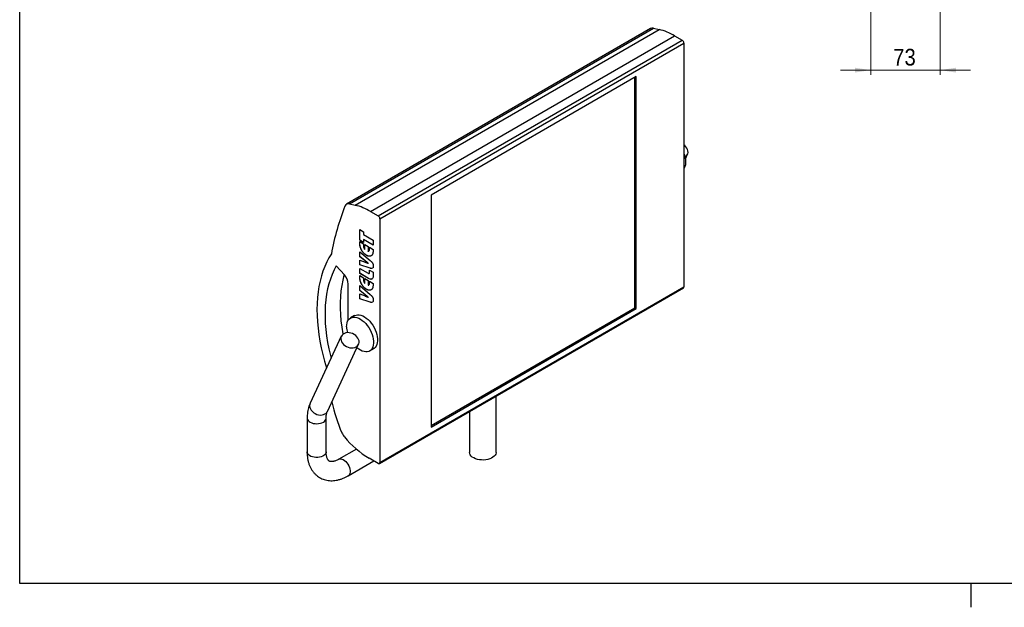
# Model space of a CAD drawing. Header units: millimetres. Extents: x 5 to 415, y 5 to 292.
# Tile 1 of 3: x 10 to 217, y 5 to 128. Entities that reach past the tile are written whole.
import ezdxf

# ---------------------------------------------------------------- set-up
doc = ezdxf.new("R2010")
doc.units = ezdxf.units.MM
doc.linetypes.add('SLD-Continua', pattern=[0])
doc.styles.add('SLDTEXTSTYLE0', font='GOTHIC.TTF', dxfattribs={"width": 0.913})
doc.dimstyles.new('SLDDIMSTYLE0', dxfattribs={"dimtxt": 3.5, "dimasz": 3.302, "dimexe": 0, "dimexo": 0.0625, "dimgap": 0.875, "dimtad": 1, "dimlfac": 5, "dimrnd": 1e-09, "dimzin": 12, "dimdsep": 46, "dimtxsty": 'SLDTEXTSTYLE0', "dimsah": 1, "dimcen": 0.09, "dimadec": 0, "dimazin": 3, "dimtfac": 1, "dimtmove": 0, "dimatfit": 0, "dimfxl": 1, "dimfrac": 2, "dimtolj": 1, "dimtzin": 12, "dimarcsym": 0})

# ---------------------------------------------------------------- blocks, each defined once
blk = doc.blocks.new('_D_2')
at = {"color": 7, "linetype": 'SLD-Continua', "lineweight": 0}
for p, q in [((188.89, 156.48), (188.89, 116.84)), ((203.49, 143.48), (203.49, 116.84)), ((188.89, 117.84), (182.54, 117.84)), ((188.89, 117.84), (203.49, 117.84)), ((203.49, 117.84), (209.84, 117.84))]:
    blk.add_line(p, q, dxfattribs=at)
at = {"color": 7, "linetype": 'SLD-Continua', "lineweight": 18}
for points in [[(188.89, 117.84), (185.59, 118.34), (185.59, 117.33)], [(203.49, 117.84), (206.79, 117.33), (206.79, 118.34)]]:
    blk.add_solid(points, dxfattribs=at)
at = {"color": 7, "linetype": 'SLD-Continua', "lineweight": 18, "insert": (193.61, 122.31), "char_height": 3.5, "attachment_point": 1, "style": 'SLDTEXTSTYLE0'}
blk.add_mtext('73', dxfattribs=at)

msp = doc.modelspace()

# ---------------------------------------------------------------- linework, layer by layer
at = {"color": 7, "linetype": 'SLD-Continua', "lineweight": 25}
for p, q in [((10, 10), (10, 287)), ((142.6232, 126.5884), (78.7008, 89.6868)), ((79.296, 89.7531), (143.2184, 126.6548)), ((80.4947, 89.4746), (144.4171, 126.3762)), ((143.2184, 126.6548), (144.4171, 126.3762)), ((83.7312, 88.1526), (147.6537, 125.0543)), ((147.6537, 125.0543), (149.28, 124.1154)), ((85.3576, 87.2138), (149.28, 124.1154)), ((85.7111, 86.6014), (149.6336, 123.503)), ((149.6336, 123.503), (149.6336, 72.3312)), ((139.5927, 116.4817), (96.4591, 91.5813)), ((139.3098, 67.9228), (139.3098, 116.3184)), ((139.5927, 67.7595), (139.5927, 116.4817)), ((149.9371, 99.1978), (150.3863, 100.1631)), ((96.4591, 91.5813), (96.4591, 42.8591)), ((79.296, 89.7531), (80.4947, 89.4746)), ((83.7312, 88.1526), (85.3576, 87.2138)), ((85.7111, 86.6014), (85.7111, 35.4296)), ((81.4685, 84.3447), (82.25, 83.8936)), ((81.4685, 82.11), (81.4685, 84.3447)), ((81.4826, 82.1182), (81.4826, 84.3366)), ((82.25, 83.8936), (82.25, 83.2919)), ((82.25, 83.2919), (84.2969, 82.1103)), ((81.4826, 82.1182), (81.4685, 82.11)), ((82.25, 81.6588), (81.4685, 82.11)), ((81.4685, 81.7239), (81.4685, 81.8092)), ((81.4685, 81.8092), (82.25, 81.358)), ((81.4826, 81.7321), (81.4685, 81.7239)), ((82.25, 81.6752), (81.4826, 82.1182)), ((81.4826, 81.7321), (81.4826, 81.801)), ((82.2642, 82.2687), (82.25, 82.2605)), ((82.25, 82.2605), (82.25, 81.6588)), ((84.2969, 81.0789), (82.25, 82.2605)), ((82.25, 81.358), (82.25, 81.1606)), ((84.2969, 81.0952), (82.2642, 82.2687)), ((82.5477, 81.1861), (83.2176, 80.7994)), ((82.5477, 80.1594), (82.5477, 81.1861)), ((82.5619, 80.1676), (82.5619, 81.178)), ((83.2176, 80.7994), (83.2176, 79.768)), ((84.2969, 82.1103), (84.2969, 81.0789)), ((81.4685, 79.7034), (83.6892, 77.8291)), ((81.4685, 78.6484), (81.4685, 79.7034)), ((81.4826, 78.6566), (81.4685, 78.6484)), ((81.4826, 78.6566), (81.4826, 79.6914)), ((82.6142, 77.7797), (81.4826, 78.6566)), ((81.7216, 80.3464), (81.7075, 80.3383)), ((82.5619, 80.1676), (82.5477, 80.1594)), ((82.8951, 78.9391), (82.8809, 78.9309)), ((83.5154, 80.6275), (84.2969, 80.1764)), ((83.5154, 80.4301), (83.5154, 80.6275)), ((83.5295, 80.4383), (83.5154, 80.4301)), ((83.5295, 80.4383), (83.5295, 80.6194)), ((84.0579, 78.9814), (83.8814, 78.8494)), ((84.2969, 80.1764), (84.2969, 80.0911)), ((78.2481, 74.8342), (76.5544, 76.7238)), ((82.6001, 77.7716), (81.4685, 78.6484)), ((81.4685, 77.9528), (82.6024, 77.5265)), ((81.4685, 76.9099), (81.4685, 77.9528)), ((81.4826, 76.9181), (81.4685, 76.9099)), ((83.6892, 76.2081), (81.4685, 76.9099)), ((81.4826, 76.9181), (81.4826, 77.9474)), ((83.7034, 76.2163), (81.4826, 76.9181)), ((82.6142, 77.7797), (82.6001, 77.7716)), ((82.7148, 77.7035), (82.7007, 77.6954)), ((83.2444, 77.2626), (83.3095, 77.2344)), ((83.3237, 77.2426), (83.3095, 77.2344)), ((81.4685, 76.1793), (83.238, 75.1578)), ((81.4685, 75.1479), (81.4685, 76.1793)), ((81.4826, 75.1561), (81.4685, 75.1479)), ((83.2996, 74.0908), (81.4685, 75.1479)), ((81.4685, 74.5899), (81.4685, 74.6752)), ((81.4685, 74.6752), (82.25, 74.224)), ((81.4826, 74.5981), (81.4685, 74.5899)), ((81.4826, 75.1561), (81.4826, 76.1712)), ((83.3138, 74.099), (81.4826, 75.1561)), ((81.4826, 74.5981), (81.4826, 74.667)), ((83.5154, 75.8142), (84.2969, 75.3631)), ((83.5154, 75.3227), (83.5154, 75.8142)), ((83.5295, 75.3309), (83.5154, 75.3227)), ((83.5295, 75.3309), (83.5295, 75.8061)), ((83.7034, 76.2163), (83.6892, 76.2081)), ((84.2969, 75.3631), (84.2969, 74.7238)), ((79.0646, 65.3194), (79.0646, 72.8827)), ((81.4685, 72.5694), (83.6892, 70.6951)), ((81.4685, 71.5144), (81.4685, 72.5694)), ((81.4826, 71.5226), (81.4826, 72.5574)), ((81.7216, 73.2125), (81.7075, 73.2043)), ((82.25, 74.224), (82.25, 74.0266)), ((82.5477, 74.0521), (83.2176, 73.6654)), ((82.5477, 73.0254), (82.5477, 74.0521)), ((82.5619, 73.0336), (82.5477, 73.0254)), ((82.5619, 73.0336), (82.5619, 74.044)), ((83.2176, 73.6654), (83.2176, 72.634)), ((83.2176, 72.634), (83.3157, 72.6757)), ((83.3138, 74.099), (83.2996, 74.0908)), ((83.5154, 73.4935), (84.2969, 73.0424)), ((83.5154, 73.2961), (83.5154, 73.4935)), ((83.5295, 73.3043), (83.5154, 73.2961)), ((83.5295, 73.3043), (83.5295, 73.4854)), ((84.2969, 73.0424), (84.2969, 72.9571)), ((81.4826, 71.5226), (81.4685, 71.5144)), ((82.6001, 70.6376), (81.4685, 71.5144)), ((81.4685, 70.8188), (82.6024, 70.3925)), ((81.4685, 69.7759), (81.4685, 70.8188)), ((82.6142, 70.6457), (81.4826, 71.5226)), ((81.4826, 69.7841), (81.4826, 70.8135)), ((82.6142, 70.6457), (82.6001, 70.6376)), ((82.7148, 70.5695), (82.7007, 70.5614)), ((82.8951, 71.8051), (82.8809, 71.7969)), ((84.0579, 71.8474), (83.8814, 71.7154)), ((85.6075, 35.2006), (149.53, 72.1023)), ((85.7111, 35.4296), (149.6336, 72.3312)), ((81.4826, 69.7841), (81.4685, 69.7759)), ((83.6892, 69.0741), (81.4685, 69.7759)), ((83.7034, 69.0823), (81.4826, 69.7841)), ((83.2444, 70.1286), (83.3095, 70.1004)), ((83.3237, 70.1086), (83.3095, 70.1004)), ((83.7034, 69.0823), (83.6892, 69.0741)), ((80.3879, 66.2631), (79.5394, 65.7733)), ((96.4591, 43.1856), (139.3098, 67.9228)), ((96.4591, 42.8591), (139.5927, 67.7595)), ((139.3098, 67.9228), (139.5927, 67.7595)), ((77.6045, 61.9281), (71.0521, 47.8448)), ((74.6787, 46.1574), (81.2312, 60.2408)), ((83.539, 58.8449), (84.3876, 59.3347)), ((110.1486, 37.5486), (110.1486, 49.3679)), ((104.5486, 46.1351), (104.5486, 37.5486)), ((70.4175, 44.7121), (70.4175, 37.6335)), ((74.4175, 37.6335), (74.4175, 44.7121)), ((80.781, 38.2387), (77.0744, 36.0989)), ((79.0743, 32.6347), (84.4597, 35.7437)), ((85.3576, 35.2254), (83.4589, 36.3215)), ((410, 10), (10, 10)), ((210, 4.999), (210, 10.001))]:
    msp.add_line(p, q, dxfattribs=at)
at = {"color": 7, "linetype": 'SLD-Continua', "lineweight": 25, "flags": 128}
for points in [[(149.8752, 99.6182), (150.1193, 99.7978), (150.3075, 100.0211), (150.433, 100.28), (150.4913, 100.5652), (150.4803, 100.8663), (150.4003, 101.1726), (150.2543, 101.4728), (150.0475, 101.7562), (149.7874, 102.0125), (149.6336, 102.1324)], [(149.6336, 100.3429), (149.6831, 100.2061), (149.8306, 99.7193), (149.9304, 99.2409), (149.9808, 98.7794), (149.9808, 98.3431), (149.9304, 97.9397), (149.8306, 97.5765), (149.6831, 97.26), (149.6336, 97.1805)], [(75.518, 79.2461), (75.0026, 78.418), (74.5329, 77.5372), (74.1097, 76.6057), (73.734, 75.6255), (73.4066, 74.5987), (73.1282, 73.5273), (72.8994, 72.4139), (72.7207, 71.2606), (72.5924, 70.07), (72.5149, 68.8447), (72.4882, 67.5871), (72.5125, 66.3001), (72.5878, 64.9864), (72.7137, 63.6487), (72.8901, 62.29), (73.1167, 60.9131), (73.3928, 59.521), (73.718, 58.1166), (74.0915, 56.703), (74.5125, 55.2832)], [(76.5544, 76.7238), (76.0883, 75.8555), (75.6711, 74.9337), (75.3039, 73.9609), (74.9876, 72.9392), (74.723, 71.8713), (74.5106, 70.7596), (74.351, 69.6069), (74.2446, 68.4159), (74.1917, 67.1896), (74.1923, 65.9308), (74.2465, 64.6427), (74.3541, 63.3283), (74.5148, 61.9909), (74.7284, 60.6336), (74.9942, 59.2597), (75.3117, 57.8726), (75.4548, 57.3077)], [(78.2008, 74.8869), (78.1696, 74.7762), (77.905, 73.7082), (77.6926, 72.5965), (77.533, 71.4438), (77.4266, 70.2529), (77.3737, 69.0265), (77.3743, 67.7677), (77.4284, 66.4796), (77.536, 65.1652), (77.6968, 63.8278), (77.9104, 62.4705), (77.9323, 62.3466)], [(80.3879, 66.2631), (80.4214, 66.2818), (80.71, 66.3969), (81.0284, 66.4479), (81.3712, 66.4337), (81.732, 66.3546), (82.1046, 66.2121), (82.4822, 66.0087), (82.8582, 65.748), (83.2257, 65.4347), (83.5783, 65.0743), (83.9096, 64.6733), (84.2138, 64.2389), (84.4854, 63.7788), (84.7196, 63.3012), (84.9121, 62.8147), (85.0596, 62.3278), (85.1595, 61.8494), (85.2098, 61.3879), (85.2098, 60.9516), (85.1595, 60.5482), (85.0596, 60.185), (84.9121, 59.8685), (84.7196, 59.6043), (84.4854, 59.397), (84.3876, 59.3347)], [(78.7108, 63.9419), (78.736, 64.3626), (78.8113, 64.7468), (78.9352, 65.0874), (79.1056, 65.3784), (79.3194, 65.6147), (79.5729, 65.792), (79.8614, 65.9071), (80.1799, 65.958), (80.5226, 65.9438), (80.8835, 65.8648), (81.2561, 65.7223), (81.6337, 65.5188), (82.0096, 65.2581), (82.3772, 64.9448), (82.7298, 64.5845), (83.0611, 64.1835), (83.3653, 63.7491), (83.6369, 63.289), (83.8711, 62.8114), (84.0636, 62.3248), (84.2111, 61.838), (84.3109, 61.3595), (84.3613, 60.898), (84.3613, 60.4617), (84.3109, 60.0584), (84.2111, 59.6952), (84.0636, 59.3787), (83.8711, 59.1144), (83.6369, 58.9072), (83.3653, 58.7607), (83.0611, 58.6774), (82.7298, 58.659), (82.3772, 58.7058), (82.0096, 58.8168), (81.6337, 58.9902), (81.2561, 59.2227), (80.8892, 59.5056)], [(80.7201, 59.6958), (80.9642, 59.8754), (81.1524, 60.0987), (81.278, 60.3576), (81.3363, 60.6428), (81.3252, 60.944), (81.2453, 61.2502), (81.0992, 61.5505), (80.8924, 61.8339), (80.6324, 62.0902), (80.3284, 62.3101), (79.9915, 62.4858), (79.6339, 62.6108), (79.2684, 62.6807), (78.9084, 62.6928), (78.5668, 62.6468), (78.256, 62.5444), (77.9871, 62.3892), (77.7699, 62.1868), (77.6124, 61.9446), (77.52, 61.6713), (77.4963, 61.3768), (77.542, 61.0717), (77.6555, 60.7671), (77.8327, 60.474), (78.0672, 60.2029), (78.3505, 59.9637), (78.6724, 59.765), (79.0213, 59.6139), (79.3844, 59.5161), (79.7488, 59.4749), (80.1012, 59.4918), (80.4289, 59.5664), (80.7201, 59.6958)], [(71.0521, 47.8448), (70.9676, 47.5879), (70.9438, 47.2934), (70.9895, 46.9884), (71.1031, 46.6837), (71.2803, 46.3906), (71.5148, 46.1195), (71.7981, 45.8803), (72.12, 45.6816), (72.4688, 45.5306), (72.832, 45.4327), (73.1963, 45.3915), (73.5488, 45.4085), (73.8765, 45.483), (74.1676, 45.6124)], [(70.4175, 44.7122), (70.4226, 44.6298), (70.4857, 44.4133), (70.6185, 44.2077), (70.8164, 44.0202), (71.0722, 43.8578), (71.3766, 43.7263), (71.7186, 43.6304), (72.0859, 43.5736), (72.4651, 43.5579), (72.8426, 43.584), (73.2048, 43.6508), (73.5385, 43.756), (73.8317, 43.8957)], [(74.4175, 37.6335), (74.4034, 37.4965), (74.3225, 37.282), (74.1729, 37.0802), (73.9597, 36.8984), (73.6909, 36.7432), (73.376, 36.6202), (73.0265, 36.5338), (72.6549, 36.4871), (72.2748, 36.4819), (71.8999, 36.5183), (71.5436, 36.595), (71.219, 36.7092), (70.9376, 36.8569), (70.7097, 37.0326), (70.5436, 37.23), (70.4452, 37.4421), (70.4175, 37.6335)], [(110.1486, 37.5486), (110.1435, 37.451), (110.0802, 37.1934), (109.9461, 36.9451), (109.7448, 36.7124), (109.4814, 36.5013), (109.1627, 36.3174), (108.7971, 36.1653), (108.394, 36.0491), (107.9638, 35.9717), (107.5176, 35.9351), (107.0671, 35.9404), (106.6239, 35.9873), (106.1994, 36.0746), (105.8047, 36.2001), (105.45, 36.3605), (105.1445, 36.5517), (104.896, 36.7687), (104.7111, 37.006), (104.5944, 37.2572), (104.5492, 37.516), (104.5486, 37.5486)], [(77.0771, 36.1005), (77.254, 36.1707), (77.4869, 36.1915), (77.741, 36.1464), (78.0071, 36.0369), (78.2756, 35.8671), (78.5369, 35.6431), (78.7815, 35.3729), (79.0005, 35.0664), (79.186, 34.7346), (79.3314, 34.3895), (79.4313, 34.0436), (79.4822, 33.7094), (79.4822, 33.3989), (79.4313, 33.1234), (79.3314, 32.8929), (79.186, 32.7156), (79.0743, 32.6348)]]:
    msp.add_lwpolyline(points, dxfattribs=at)
at = {"color": 7, "linetype": 'SLD-Continua', "lineweight": 25}
for centre, radius, start, end in [((143.0035, 125.8794), 0.8046, 74.510238, 118.207347), ((141.5661, 114.7729), 11.9484, 59.370277, 76.19542), ((148.866, 123.4681), 0.7684, 2.605478, 57.394522), ((128.3014, 69.6572), 53.6474, 158.531277, 169.703679), ((79.0788, 89.0386), 0.7468, 73.094803, 160.178205), ((77.6437, 77.8713), 11.9484, 59.370277, 76.19542), ((84.9435, 86.5664), 0.7684, 2.605478, 57.394522), ((75.963, 72.7315), 3.1053, 2.791769, 42.619741), ((149.3957, 72.3009), 0.2398, 304.056351, 7.25583), ((83.5317, 63.9977), 4.8213, 180.662916, 195.714031), ((108.9872, 55.3033), 34.1133, 192.037324, 203.622393), ((73.572, 46.6832), 1.2253, 299.086018, 334.586741), ((73.456, 44.7837), 0.9642, 292.933896, 355.721286), ((80.8627, 42.9881), 3.4108, 203.394622, 220.248653), ((93.9359, 53.7876), 20.3674, 219.674841, 239.042693), ((85.4956, 35.3946), 0.2184, 230.796715, 9.214037)]:
    msp.add_arc(centre, radius, start, end, dxfattribs=at)
for points, knots in [([(81.7075, 80.3383), (81.6881, 80.3862), (81.6484, 80.4846), (81.601, 80.6376), (81.5596, 80.7986), (81.5262, 80.9678), (81.5001, 81.1453), (81.4821, 81.331), (81.47, 81.5263), (81.469, 81.6566), (81.4685, 81.7239)], [0, 0, 0, 0, 0.09946726, 0.2046432, 0.31668497, 0.43570292, 0.56287169, 0.69926778, 0.84487559, 1, 1, 1, 1]), ([(81.7216, 80.3464), (81.7023, 80.3943), (81.6625, 80.4928), (81.6151, 80.6458), (81.5738, 80.8067), (81.5403, 80.9759), (81.5142, 81.1534), (81.4963, 81.3392), (81.4841, 81.5344), (81.4831, 81.6648), (81.4826, 81.7321)], [0, 0, 0, 0, 0.09946726, 0.2046432, 0.31668497, 0.43570292, 0.56287169, 0.69926778, 0.84487559, 1, 1, 1, 1]), ([(82.25, 81.1606), (82.2503, 81.1316), (82.2508, 81.0753), (82.2536, 80.9924), (82.2587, 80.9135), (82.2663, 80.8387), (82.2754, 80.7687), (82.2869, 80.7027), (82.3008, 80.6411), (82.3215, 80.5655), (82.3552, 80.4736), (82.4075, 80.3657), (82.4719, 80.2592), (82.522, 80.1933), (82.5477, 80.1594)], [0, 0, 0, 0, 0.091373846, 0.177143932, 0.257428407, 0.332361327, 0.401290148, 0.465204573, 0.524358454, 0.578156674, 0.680184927, 0.783174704, 0.888419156, 1, 1, 1, 1]), ([(82.8809, 78.9309), (82.8511, 78.9486), (82.7918, 78.9835), (82.7039, 79.0444), (82.6176, 79.1087), (82.5331, 79.1783), (82.4504, 79.2534), (82.3688, 79.332), (82.2897, 79.4173), (82.2124, 79.5061), (82.1374, 79.5988), (82.0657, 79.6954), (81.9977, 79.7952), (81.933, 79.898), (81.8713, 80.0034), (81.8129, 80.1119), (81.758, 80.2238), (81.7244, 80.2998), (81.7075, 80.3383)], [0, 0, 0, 0, 0.06441234, 0.12781938, 0.19038123, 0.25237884, 0.31406266, 0.37594456, 0.43776427, 0.49984502, 0.56202707, 0.62383688, 0.68555612, 0.74719174, 0.80928234, 0.8717505, 0.93515755, 1, 1, 1, 1]), ([(82.8951, 78.9391), (82.8652, 78.9567), (82.8059, 78.9917), (82.718, 79.0526), (82.6318, 79.1168), (82.5472, 79.1864), (82.4645, 79.2615), (82.383, 79.3402), (82.3039, 79.4254), (82.2265, 79.5142), (82.1516, 79.607), (82.0799, 79.7036), (82.0118, 79.8034), (81.9471, 79.9062), (81.8854, 80.0116), (81.827, 80.1201), (81.7721, 80.2319), (81.7386, 80.308), (81.7216, 80.3464)], [0, 0, 0, 0, 0.06441234, 0.12781938, 0.19038123, 0.25237884, 0.31406266, 0.37594456, 0.43776427, 0.49984502, 0.56202707, 0.62383688, 0.68555612, 0.74719174, 0.80928234, 0.8717505, 0.93515755, 1, 1, 1, 1]), ([(83.8058, 78.7929), (83.8047, 78.792), (83.7185, 78.7272), (83.5022, 78.7243), (83.1888, 78.7717), (82.9836, 78.8778), (82.8809, 78.9309)], [0, 0, 0, 0, 0.00533738, 0.39185834, 0.69587834, 1, 1, 1, 1]), ([(83.8165, 78.7984), (83.8047, 78.7934), (83.7709, 78.7801), (83.7125, 78.7633), (83.6408, 78.7493), (83.5659, 78.7422), (83.4883, 78.7423), (83.4088, 78.7488), (83.3275, 78.7631), (83.2445, 78.7839), (83.1596, 78.8121), (83.0729, 78.8478), (82.9846, 78.8885), (82.9252, 78.9221), (82.8951, 78.9391)], [0.28, 0.28, 0.28, 0.28, 0.313502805, 0.37518581, 0.436880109, 0.49915466, 0.561679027, 0.623383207, 0.685286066, 0.746854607, 0.809144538, 0.872002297, 0.93529084, 1, 1, 1, 1]), ([(83.2176, 79.768), (83.2434, 79.7717), (83.2938, 79.7789), (83.3583, 79.8103), (83.4104, 79.8582), (83.444, 79.9114), (83.4645, 79.9638), (83.4786, 80.0096), (83.4901, 80.063), (83.499, 80.1233), (83.5068, 80.1898), (83.5118, 80.2635), (83.5146, 80.3444), (83.5151, 80.4009), (83.5154, 80.4301)], [0, 0, 0, 0, 0.11016477, 0.21533596, 0.31675955, 0.41883633, 0.47299133, 0.53181306, 0.59605555, 0.66598709, 0.74049927, 0.82103501, 0.90773085, 1, 1, 1, 1]), ([(83.3672, 79.8337), (83.3804, 79.8384), (83.4535, 79.8642), (83.5188, 80.0817), (83.5254, 80.3029), (83.5295, 80.4383)], [0, 0, 0, 0, 0.07840836, 0.4357621, 1, 1, 1, 1]), ([(84.2969, 80.0911), (84.2963, 80.0245), (84.2952, 79.8953), (84.284, 79.7135), (84.2658, 79.5487), (84.2399, 79.4011), (84.2061, 79.271), (84.1658, 79.1567), (84.1175, 79.0592), (84.0774, 79.0069), (84.0579, 78.9814)], [0, 0, 0, 0, 0.15508276, 0.30061543, 0.4369749, 0.56410951, 0.6830955, 0.7949378, 0.90029883, 1, 1, 1, 1]), ([(82.7007, 77.6954), (82.6885, 77.7044), (82.6665, 77.7205), (82.6377, 77.7426), (82.6164, 77.759), (82.6047, 77.768), (82.6001, 77.7716)], [0, 0, 0, 0, 0.36344061, 0.65261841, 0.86104736, 1, 1, 1, 1]), ([(82.6024, 77.5265), (82.6115, 77.523), (82.6348, 77.5142), (82.6772, 77.4978), (82.7348, 77.4745), (82.8075, 77.4444), (82.8953, 77.4088), (82.9982, 77.366), (83.1162, 77.3167), (83.2, 77.2813), (83.2444, 77.2626)], [0, 0, 0, 0, 0.042742, 0.10906555, 0.19883301, 0.31205265, 0.44885489, 0.60911214, 0.79282668, 1, 1, 1, 1]), ([(82.7148, 77.7035), (82.7026, 77.7125), (82.6807, 77.7287), (82.6518, 77.7508), (82.6305, 77.7672), (82.6189, 77.7762), (82.6142, 77.7797)], [0, 0, 0, 0, 0.36344061, 0.65261841, 0.86104736, 1, 1, 1, 1]), ([(83.3095, 77.2344), (83.2106, 77.3088), (83.0076, 77.4616), (82.8047, 77.6161), (82.7007, 77.6954)], [0, 0, 0, 0, 0.48690311, 1, 1, 1, 1]), ([(83.3237, 77.2426), (83.2248, 77.317), (83.0217, 77.4698), (82.8189, 77.6243), (82.7148, 77.7035)], [0, 0, 0, 0, 0.48690311, 1, 1, 1, 1]), ([(83.6892, 77.8291), (83.717, 77.8053), (83.7709, 77.7593), (83.848, 77.6872), (83.9189, 77.6152), (83.9843, 77.5443), (84.0431, 77.4733), (84.096, 77.4031), (84.1429, 77.333), (84.1838, 77.2626), (84.2202, 77.1915), (84.25, 77.1186), (84.2768, 77.0441), (84.2973, 76.9675), (84.3145, 76.8885), (84.3257, 76.808), (84.3329, 76.7253), (84.3337, 76.671), (84.3341, 76.6429)], [0, 0, 0, 0, 0.08124613, 0.1574008, 0.22923768, 0.29681557, 0.36017879, 0.41947078, 0.47591701, 0.53007145, 0.58290941, 0.63640682, 0.69086311, 0.7468368, 0.80579249, 0.86739211, 0.93164496, 1, 1, 1, 1]), ([(84.3341, 76.6429), (84.3309, 76.5274), (84.3255, 76.3368), (84.2152, 76.2588), (84.1717, 76.228)], [0, 0, 0, 0, 0.605865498, 1, 1, 1, 1]), ([(81.7075, 73.2043), (81.6881, 73.2522), (81.6484, 73.3507), (81.601, 73.5036), (81.5596, 73.6646), (81.5262, 73.8338), (81.5001, 74.0113), (81.4821, 74.1971), (81.47, 74.3923), (81.469, 74.5227), (81.4685, 74.5899)], [0, 0, 0, 0, 0.09946726, 0.2046432, 0.31668497, 0.43570292, 0.56287169, 0.69926778, 0.84487559, 1, 1, 1, 1]), ([(81.7216, 73.2125), (81.7023, 73.2603), (81.6625, 73.3588), (81.6151, 73.5118), (81.5738, 73.6728), (81.5403, 73.8419), (81.5142, 74.0194), (81.4963, 74.2052), (81.4841, 74.4005), (81.4831, 74.5308), (81.4826, 74.5981)], [0, 0, 0, 0, 0.09946726, 0.2046432, 0.31668497, 0.43570292, 0.56287169, 0.69926778, 0.84487559, 1, 1, 1, 1]), ([(83.238, 75.1578), (83.2833, 75.1286), (83.3312, 75.0978), (83.3673, 75.1076), (83.3692, 75.1081)], [0, 0, 0, 0, 0.945632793, 1, 1, 1, 1]), ([(83.4217, 75.1213), (83.4373, 75.1231), (83.482, 75.1281), (83.5101, 75.2122), (83.5136, 75.2858), (83.5154, 75.3227)], [0, 0, 0, 0, 0.21173612, 0.605187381, 1, 1, 1, 1]), ([(83.4761, 75.1396), (83.4772, 75.1398), (83.5054, 75.1464), (83.5226, 75.223), (83.5272, 75.2949), (83.5295, 75.3309)], [0, 0, 0, 0, 0.01952053, 0.50891361, 1, 1, 1, 1]), ([(84.1117, 76.1703), (84.1066, 76.1687), (84.0847, 76.1623), (84.0435, 76.1541), (83.9841, 76.1525), (83.919, 76.1566), (83.848, 76.1668), (83.7709, 76.1835), (83.717, 76.1997), (83.6892, 76.2081)], [0.56, 0.56, 0.56, 0.56, 0.578314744, 0.638219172, 0.701647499, 0.769575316, 0.84178417, 0.918333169, 1, 1, 1, 1]), ([(84.1258, 76.1785), (84.1207, 76.1769), (84.0988, 76.1705), (84.0576, 76.1623), (83.9983, 76.1606), (83.9331, 76.1648), (83.8621, 76.1749), (83.785, 76.1917), (83.7312, 76.2079), (83.7034, 76.2163)], [0.56, 0.56, 0.56, 0.56, 0.578314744, 0.638219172, 0.701647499, 0.769575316, 0.84178417, 0.918333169, 1, 1, 1, 1]), ([(84.2969, 74.7238), (84.2923, 74.6075), (84.2832, 74.3751), (84.2143, 74.0907), (84.096, 74.0064), (84.0474, 73.9717)], [0, 0, 0, 0, 0.371089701, 0.741450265, 1, 1, 1, 1]), ([(82.8809, 71.7969), (82.8511, 71.8146), (82.7918, 71.8496), (82.7039, 71.9105), (82.6176, 71.9747), (82.5331, 72.0443), (82.4504, 72.1194), (82.3688, 72.198), (82.2897, 72.2833), (82.2124, 72.3721), (82.1374, 72.4648), (82.0657, 72.5614), (81.9977, 72.6612), (81.933, 72.764), (81.8713, 72.8694), (81.8129, 72.9779), (81.758, 73.0898), (81.7244, 73.1658), (81.7075, 73.2043)], [0, 0, 0, 0, 0.06441234, 0.12781938, 0.19038123, 0.25237884, 0.31406266, 0.37594456, 0.43776427, 0.49984502, 0.56202707, 0.62383688, 0.68555612, 0.74719174, 0.80928234, 0.8717505, 0.93515755, 1, 1, 1, 1]), ([(82.8951, 71.8051), (82.8652, 71.8227), (82.8059, 71.8577), (82.718, 71.9186), (82.6318, 71.9828), (82.5472, 72.0525), (82.4645, 72.1275), (82.383, 72.2062), (82.3039, 72.2914), (82.2265, 72.3802), (82.1516, 72.473), (82.0799, 72.5696), (82.0118, 72.6694), (81.9471, 72.7722), (81.8854, 72.8776), (81.827, 72.9861), (81.7721, 73.0979), (81.7386, 73.174), (81.7216, 73.2125)], [0, 0, 0, 0, 0.06441234, 0.12781938, 0.19038123, 0.25237884, 0.31406266, 0.37594456, 0.43776427, 0.49984502, 0.56202707, 0.62383688, 0.68555612, 0.74719174, 0.80928234, 0.8717505, 0.93515755, 1, 1, 1, 1]), ([(82.25, 74.0266), (82.2503, 73.9976), (82.2508, 73.9413), (82.2536, 73.8584), (82.2587, 73.7795), (82.2663, 73.7048), (82.2754, 73.6347), (82.2869, 73.5688), (82.3008, 73.5072), (82.3215, 73.4315), (82.3552, 73.3396), (82.4075, 73.2317), (82.4719, 73.1252), (82.522, 73.0593), (82.5477, 73.0254)], [0, 0, 0, 0, 0.091373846, 0.177143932, 0.257428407, 0.332361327, 0.401290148, 0.465204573, 0.524358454, 0.578156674, 0.680184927, 0.783174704, 0.888419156, 1, 1, 1, 1]), ([(84.0169, 73.9442), (84.0084, 73.9359), (83.9271, 73.8571), (83.6587, 73.9105), (83.4195, 74.0306), (83.2996, 74.0908)], [0, 0, 0, 0, 0.05536257, 0.52641491, 1, 1, 1, 1]), ([(84.0311, 73.9524), (84.0225, 73.9441), (83.9412, 73.8652), (83.6728, 73.9187), (83.4337, 74.0388), (83.3138, 74.099)], [0, 0, 0, 0, 0.05536257, 0.52641491, 1, 1, 1, 1]), ([(83.3531, 72.6916), (83.3662, 72.6962), (83.4394, 72.7221), (83.5047, 72.9395), (83.5113, 73.1607), (83.5154, 73.2961)], [0, 0, 0, 0, 0.07840836, 0.4357621, 1, 1, 1, 1]), ([(83.3672, 72.6998), (83.3804, 72.7044), (83.4535, 72.7303), (83.5188, 72.9477), (83.5254, 73.1689), (83.5295, 73.3043)], [0, 0, 0, 0, 0.07840836, 0.4357621, 1, 1, 1, 1]), ([(84.2969, 72.9571), (84.2963, 72.8905), (84.2952, 72.7614), (84.284, 72.5795), (84.2658, 72.4147), (84.2399, 72.2671), (84.2061, 72.137), (84.1658, 72.0227), (84.1175, 71.9252), (84.0774, 71.8729), (84.0579, 71.8474)], [0, 0, 0, 0, 0.15508276, 0.30061543, 0.4369749, 0.56410951, 0.6830955, 0.7949378, 0.90029883, 1, 1, 1, 1]), ([(82.7007, 70.5614), (82.6885, 70.5704), (82.6665, 70.5866), (82.6377, 70.6086), (82.6164, 70.625), (82.6047, 70.634), (82.6001, 70.6376)], [0, 0, 0, 0, 0.36344061, 0.65261841, 0.86104736, 1, 1, 1, 1]), ([(82.6024, 70.3925), (82.6115, 70.389), (82.6348, 70.3802), (82.6772, 70.3638), (82.7348, 70.3405), (82.8075, 70.3104), (82.8953, 70.2748), (82.9982, 70.232), (83.1162, 70.1827), (83.2, 70.1474), (83.2444, 70.1286)], [0, 0, 0, 0, 0.042742, 0.10906555, 0.19883301, 0.31205265, 0.44885489, 0.60911214, 0.79282668, 1, 1, 1, 1]), ([(82.7148, 70.5695), (82.7026, 70.5785), (82.6807, 70.5947), (82.6518, 70.6168), (82.6305, 70.6332), (82.6189, 70.6422), (82.6142, 70.6457)], [0, 0, 0, 0, 0.36344061, 0.65261841, 0.86104736, 1, 1, 1, 1]), ([(83.3095, 70.1004), (83.2106, 70.1748), (83.0076, 70.3276), (82.8047, 70.4821), (82.7007, 70.5614)], [0, 0, 0, 0, 0.48690311, 1, 1, 1, 1]), ([(83.3237, 70.1086), (83.2248, 70.183), (83.0217, 70.3358), (82.8189, 70.4903), (82.7148, 70.5695)], [0, 0, 0, 0, 0.48690311, 1, 1, 1, 1]), ([(83.8058, 71.6589), (83.8047, 71.658), (83.7185, 71.5932), (83.5022, 71.5903), (83.1888, 71.6377), (82.9836, 71.7439), (82.8809, 71.7969)], [0, 0, 0, 0, 0.00533738, 0.39185834, 0.69587834, 1, 1, 1, 1]), ([(83.8165, 71.6644), (83.8047, 71.6594), (83.7709, 71.6461), (83.7125, 71.6293), (83.6408, 71.6153), (83.5659, 71.6082), (83.4883, 71.6083), (83.4088, 71.6148), (83.3275, 71.6291), (83.2445, 71.6499), (83.1596, 71.6781), (83.0729, 71.7138), (82.9846, 71.7545), (82.9252, 71.7881), (82.8951, 71.8051)], [0.28, 0.28, 0.28, 0.28, 0.313502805, 0.37518581, 0.436880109, 0.49915466, 0.561679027, 0.623383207, 0.685286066, 0.746854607, 0.809144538, 0.872002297, 0.93529084, 1, 1, 1, 1]), ([(83.6892, 70.6951), (83.717, 70.6714), (83.7709, 70.6254), (83.848, 70.5532), (83.9189, 70.4812), (83.9843, 70.4104), (84.0431, 70.3394), (84.096, 70.2691), (84.1429, 70.199), (84.1838, 70.1286), (84.2202, 70.0575), (84.25, 69.9846), (84.2768, 69.9101), (84.2973, 69.8335), (84.3145, 69.7546), (84.3257, 69.674), (84.3329, 69.5913), (84.3337, 69.537), (84.3341, 69.509)], [0, 0, 0, 0, 0.08124613, 0.1574008, 0.22923768, 0.29681557, 0.36017879, 0.41947078, 0.47591701, 0.53007145, 0.58290941, 0.63640682, 0.69086311, 0.7468368, 0.80579249, 0.86739211, 0.93164496, 1, 1, 1, 1]), ([(84.1117, 69.0363), (84.1066, 69.0347), (84.0847, 69.0283), (84.0435, 69.0201), (83.9841, 69.0185), (83.919, 69.0226), (83.848, 69.0328), (83.7709, 69.0495), (83.717, 69.0657), (83.6892, 69.0741)], [0.56, 0.56, 0.56, 0.56, 0.578314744, 0.638219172, 0.701647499, 0.769575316, 0.84178417, 0.918333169, 1, 1, 1, 1]), ([(84.1258, 69.0445), (84.1207, 69.0429), (84.0988, 69.0365), (84.0576, 69.0283), (83.9983, 69.0266), (83.9331, 69.0308), (83.8621, 69.0409), (83.785, 69.0577), (83.7312, 69.0739), (83.7034, 69.0823)], [0.56, 0.56, 0.56, 0.56, 0.578314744, 0.638219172, 0.701647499, 0.769575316, 0.84178417, 0.918333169, 1, 1, 1, 1]), ([(84.3341, 69.509), (84.3309, 69.3935), (84.3255, 69.2028), (84.2152, 69.1248), (84.1717, 69.094)], [0, 0, 0, 0, 0.6058655, 1, 1, 1, 1]), ([(71.0521, 47.8448), (71.0021, 47.732), (70.8709, 47.4355), (70.7019, 46.9272), (70.555, 46.3138), (70.4591, 45.6668), (70.4212, 45.1278), (70.4183, 44.8048), (70.4175, 44.7121)], [0, 0, 0, 0, 0.11954735, 0.31429193, 0.51191708, 0.71339768, 0.9178117, 1, 1, 1, 1]), ([(74.4175, 44.7121), (74.4184, 44.7858), (74.4211, 44.999), (74.4493, 45.3211), (74.5081, 45.6572), (74.5868, 45.9418), (74.6484, 46.0863), (74.6787, 46.1574)], [0, 0, 0, 0, 0.117643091, 0.340720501, 0.562707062, 0.784693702, 1, 1, 1, 1]), ([(70.4175, 37.6335), (70.4191, 37.505), (70.4236, 37.14), (70.473, 36.553), (70.5841, 35.8842), (70.7519, 35.2465), (70.9745, 34.6471), (71.2495, 34.0926), (71.5731, 33.588), (71.9407, 33.1371), (72.3475, 32.7423), (72.7889, 32.4047), (73.2605, 32.1251), (73.758, 31.9037), (74.2777, 31.7406), (74.8167, 31.6357), (75.3726, 31.5889), (75.9438, 31.6006), (76.5286, 31.6713), (77.1247, 31.8018), (77.7292, 31.9925), (78.3306, 32.2405), (78.7788, 32.4664), (79.0234, 32.6058), (79.0743, 32.6347)], [0, 0, 0, 0, 0.02833507, 0.08050748, 0.13265584, 0.18436822, 0.23531586, 0.28521134, 0.33388626, 0.38132767, 0.42766336, 0.47312, 0.5179812, 0.56255732, 0.6070754, 0.65184298, 0.6971576, 0.74327652, 0.79039044, 0.83859334, 0.88785906, 0.93804094, 0.98711078, 1, 1, 1, 1]), ([(77.0744, 36.0989), (77.0102, 36.0629), (76.8243, 35.9586), (76.5314, 35.8222), (76.2104, 35.7046), (75.9235, 35.6313), (75.6749, 35.5965), (75.4665, 35.5937), (75.2966, 35.6158), (75.157, 35.6578), (75.0417, 35.7176), (74.9328, 35.8046), (74.8242, 35.93), (74.7215, 36.093), (74.6234, 36.3055), (74.536, 36.5729), (74.4676, 36.8988), (74.4252, 37.2522), (74.4199, 37.5123), (74.4175, 37.6335)], [0, 0, 0, 0, 0.029997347, 0.086878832, 0.143482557, 0.20008681, 0.257097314, 0.31536852, 0.376390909, 0.442955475, 0.521179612, 0.597964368, 0.66197294, 0.720659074, 0.776447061, 0.835534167, 0.893118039, 0.950209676, 1, 1, 1, 1])]:
    msp.add_open_spline(points, degree=3, knots=knots, dxfattribs=at)

# ---------------------------------------------------------------- dimensions: what is measured, and where the dimension line sits
at = {"color": 7, "linetype": 'SLD-Continua', "lineweight": 18}
dim = msp.add_linear_dim(base=(203.4926, 117.8368), p1=(188.8926, 157.4772), p2=(203.4926, 144.4772), dimstyle='SLDDIMSTYLE0', dxfattribs=at)
dim.commit()
dim.dimension.update_dxf_attribs({"geometry": '_D_2', "text_midpoint": (196.1926, 117.8368), "dimtype": 160})

doc.saveas('drawing.dxf')
